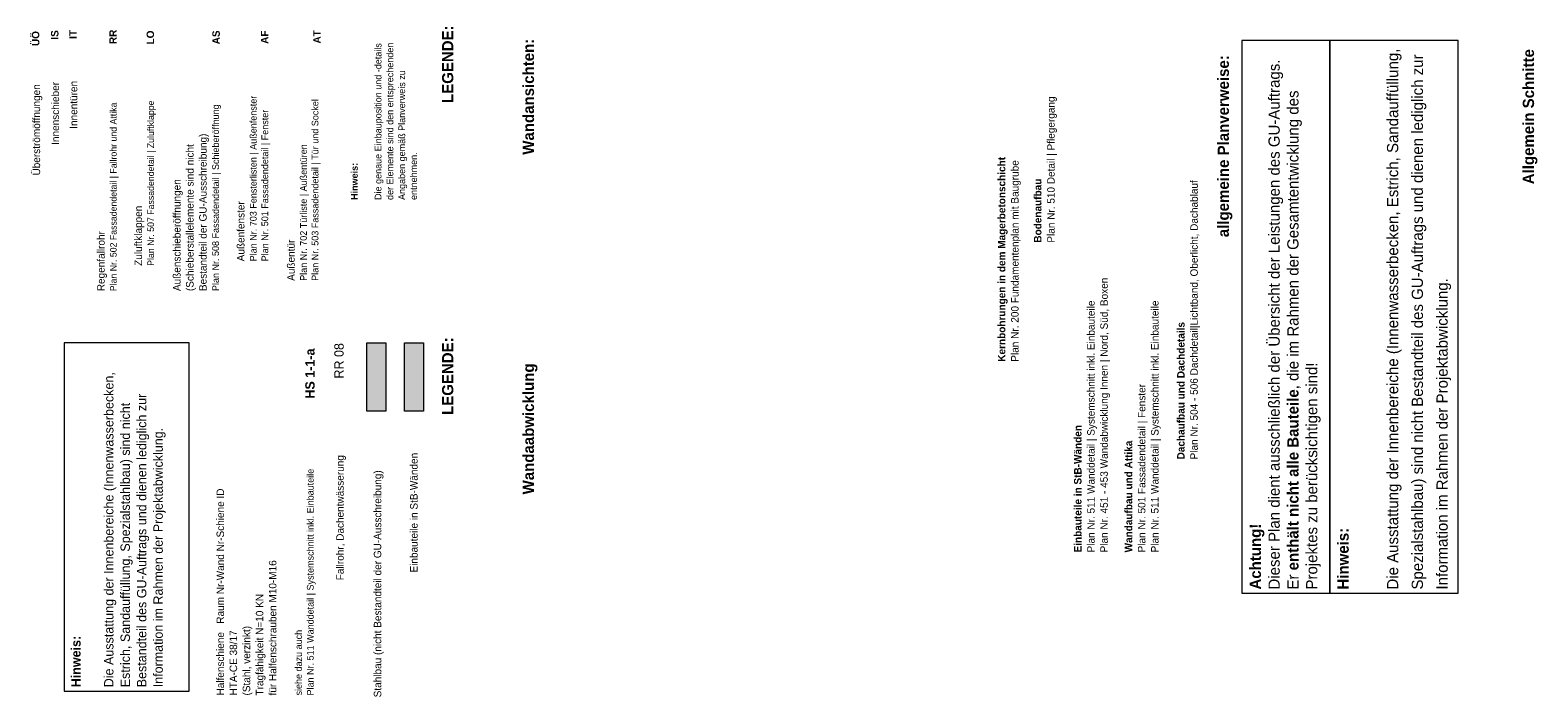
# Model space of a CAD drawing. Extents: x -22247 to 417655, y -187892 to 17509.
# Tile 54 of 62: x 417252 to 417655, y -187892 to -187714. Entities that reach past the tile are written whole.
import ezdxf

# ---------------------------------------------------------------- set-up
doc = ezdxf.new("R2010")
doc.units = 0
doc.header["$LTSCALE"] = 50
doc.layers.get('0').update_dxf_attribs({"lineweight": 25})
doc.styles.add('ERSTELLTER_STIL_2', font='GOTHIC.TTF')
doc.styles.add('ERSTELLTER_STIL_3', font='txt')

msp = doc.modelspace()

# ---------------------------------------------------------------- hatches: boundary and pattern name
at = {"linetype": 'Continuous', "lineweight": 18, "ltscale": 0.000188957, "true_color": 0x0073ff}
msp.add_hatch(color=150, dxfattribs=at).paths.add_polyline_path([(417342.35, -187815.62), (417342.35, -187797.36), (417347.44, -187797.36), (417347.44, -187815.62)])
at = {"linetype": 'Continuous', "lineweight": 0, "ltscale": 3.71293e-05, "true_color": 0x800097}
msp.add_hatch(color=204, dxfattribs=at).paths.add_polyline_path([(417352.42, -187815.62), (417352.42, -187797.36), (417357.51, -187797.36), (417357.51, -187815.62)])

# ---------------------------------------------------------------- linework, layer by layer
at = {"color": 1, "linetype": 'Continuous', "lineweight": 18, "ltscale": 0.000188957, "true_color": 0xf50000}
for points in [[(417576.27, -187716.67), (417576.27, -187864.31), (417599.8, -187864.31), (417599.8, -187716.67), (417576.27, -187716.67)], [(417599.8, -187716.67), (417599.8, -187864.31), (417634.1, -187864.31), (417634.1, -187716.67), (417599.8, -187716.67)], [(417261.38, -187797.36), (417261.38, -187890.42), (417294.78, -187890.42), (417294.78, -187797.36), (417261.38, -187797.36)]]:
    msp.add_lwpolyline(points, close=True, dxfattribs=at)
at = {"color": 7, "linetype": 'Continuous', "lineweight": 13, "ltscale": 3.71293e-05}
for points in [[(417342.35, -187815.62), (417342.35, -187797.36), (417347.44, -187797.36), (417347.44, -187815.62)], [(417352.42, -187815.62), (417352.42, -187797.36), (417357.51, -187797.36), (417357.51, -187815.62)]]:
    msp.add_lwpolyline(points, close=True, dxfattribs=at)

# ---------------------------------------------------------------- texts
at = {"color": 7, "linetype": 'Continuous', "lineweight": 13, "ltscale": 3.71293e-05, "rotation": 90}
for s, insert, char_height, attachment_point, style in [('\\A1;{\\fCentury Gothic|b1|i0|c0|p0;\\W1;ÜÖ}', (417253.77, -187716.11), 2, 5, 'ERSTELLTER_STIL_3'), ('\\A1;{\\fCentury Gothic|b1|i0|c0|p0;\\W1;IS}', (417258.88, -187715.15), 2, 5, 'ERSTELLTER_STIL_3'), ('\\A1;{\\fCentury Gothic|b1|i0|c0|p0;\\W1;IT}', (417263.74, -187715.01), 2, 5, 'ERSTELLTER_STIL_3'), ('\\A1;{\\fCentury Gothic|b1|i0|c0|p0;\\W1;RR}', (417274.46, -187715.66), 2, 5, 'ERSTELLTER_STIL_3'), ('\\A1;{\\fCentury Gothic|b1|i0|c0|p0;\\W1;LO}', (417284.44, -187715.83), 2, 5, 'ERSTELLTER_STIL_3'), ('\\A1;{\\fCentury Gothic|b1|i0|c0|p0;\\W1;AS}', (417302.02, -187715.8), 2, 5, 'ERSTELLTER_STIL_3'), ('\\A1;{\\fCentury Gothic|b1|i0|c0|p0;\\W1;A\\fCentury Gothic|b1|i0|c0|p0;\\W1;F}', (417314.98, -187715.74), 2, 5, 'ERSTELLTER_STIL_3'), ('\\A1;{\\fCentury Gothic|b1|i0|c0|p0;\\W1;AT}', (417328.97, -187715.66), 2, 5, 'ERSTELLTER_STIL_3'), ('\\A1;{\\fCentury Gothic|b1|i0|c0|p0;\\W1;LEGENDE:}', (417362.44, -187733.33), 3, 1, 'ERSTELLTER_STIL_3'), ('\\A1;{\\fCentury Gothic|b1|i0|c0|p0;\\W1;Wandansichten:}', (417384.02, -187747.14), 3, 1, 'ERSTELLTER_STIL_3'), ('\\A1;{\\fCentury Gothic|b1|i0|c0|p0;\\W1;Allgemein Schnitte}', (417651.41, -187755.04), 3, 1, 'ERSTELLTER_STIL_3'), ('\\A1;{\\fCentury Gothic|b1|i0|c0|p0;\\W1;allgemeine \\fCentury Gothic|b1|i0|c0|p0;\\W1;Planverweise:}', (417569.83, -187769.18), 3, 1, 'ERSTELLTER_STIL_3'), ('\\A1;{\\fCentury Gothic|b0|i0|c0|p0;\\W1;Überströmöffnungen}', (417254.26, -187740.51), 2, 5, 'ERSTELLTER_STIL_2'), ('\\A1;{\\fCentury Gothic|b0|i0|c0|p0;\\W1;Innenschieber}', (417259.04, -187736.11), 2, 5, 'ERSTELLTER_STIL_2'), ('\\A1;{\\fCentury Gothic|b0|i0|c0|p0;\\W1;Innentüren}', (417263.91, -187733.82), 2, 5, 'ERSTELLTER_STIL_2'), ('\\A1;{\\fCentury Gothic|b1|i0|c0|p0;\\W1;LEGENDE:}', (417362.44, -187816.67), 3, 1, 'ERSTELLTER_STIL_3'), ('\\A1;{\\fCentury Gothic|b1|i0|c0|p0;\\W1;Wanda\\fCentury Gothic|b1|i0|c0|p0;\\W1;abwicklung}', (417384.02, -187837.89), 3, 1, 'ERSTELLTER_STIL_3'), ('\\A1;{\\fCentury Gothic|b0|i0|c0|p0;\\W1;Einbauteile\\fCentury Gothic|b0|i0|c0|p0;\\W1; in StB-Wänden}', (417354.91, -187858.75), 2, 4, 'ERSTELLTER_STIL_2'), ('\\A1;{\\fCentury Gothic|b0|i0|c0|p0;\\W1;Fallrohr\\fCentury Gothic|b0|i0|c0|p0;\\W1;, Dachentwässerung}', (417335.44, -187860.84), 2, 4, 'ERSTELLTER_STIL_2'), ('\\A1;{\\fCentury Gothic|b0|i0|c0|p0;\\W1;Stahlbau\\fCentury Gothic|b0|i0|c0|p0;\\W1; (nicht Bestandteil der GU-Ausschreibung)}', (417345.48, -187892.1), 2, 4, 'ERSTELLTER_STIL_2')]:
    msp.add_mtext(s, dxfattribs=dict(at, insert=insert, char_height=char_height, attachment_point=attachment_point, style=style))
at = {"color": 1, "linetype": 'Continuous', "lineweight": 18, "ltscale": 0.000188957, "true_color": 0xf50000, "attachment_point": 1, "rotation": 90, "style": 'ERSTELLTER_STIL_3'}
for s, insert, char_height, width, line_spacing_factor in [('\\A1;{\\fCentury Gothic|b1|i0|c0|p0;\\W1;Hinweis:\\P\\fCentury Gothic|b1|i0|c0|p0;\\W1;\\P\\fCentury Gothic|b0|i0|c0|p0;\\W1;Die genaue Einbauposition und -details der Elemente sind den entsprechenden Angaben gemäß Planverweis zu entnehmen.}', (417338.09, -187759.23), 1.8, 45.2118, 1.056077), ('\\A1;{\\fCentury Gothic|b1|i0|c0|p0;\\W1;Hinweis: \\P\\fCentury Gothic|b1|i0|c0|p0;\\W1;\\P\\fCentury Gothic|b0|i0|c0|p0;\\W1;Die Ausstattung der Innenbereiche (Innenwasserbecken, Estrich, Sandauffüllung, Spezialstahlbau) sind nicht Bestandteil des GU-Auftrags und dienen lediglich zur Information im Rahmen der Projektabwicklung.}', (417601.86, -187863.31), 3, 145.6387, 1.323051), ('\\A1;{\\fCentury Gothic|b1|i0|c0|p0;\\W1;Achtung!\\P\\fCentury Gothic|b0|i0|c0|p0;\\W1;Dieser Plan dient ausschließlich der Übersicht der Leistungen des GU-Auftrags. Er \\fCentury Gothic|b1|i0|c0|p0;\\W1;enthält nicht alle Bauteile\\fCentury Gothic|b0|i0|c0|p0;\\W1;, die im Rahmen der Gesamtentwicklung des Projektes zu berücksichtigen sind!}', (417578.39, -187863.31), 3, 145.6387, 1.004277), ('\\A1;{\\fCentury Gothic|b1|i0|c0|p0;\\W1;Hinweis: \\P\\fCentury Gothic|b1|i0|c0|p0;\\W1;\\P\\fCentury Gothic|b0|i0|c0|p0;\\W1;Die Ausstattung der Innenbereiche (Innenwasserbecken, Estrich, Sandauffüllung, Spezialstahlbau) sind nicht Bestandteil des GU-Auftrags und dienen lediglich zur Information im Rahmen der Projektabwicklung.}', (417263.27, -187889.42), 2.5, 91.0653, 1.055202)]:
    msp.add_mtext(s, dxfattribs=dict(at, insert=insert, char_height=char_height, width=width, line_spacing_factor=line_spacing_factor))
at = {"color": 7, "linetype": 'Continuous', "lineweight": 13, "ltscale": 3.71293e-05, "char_height": 2, "attachment_point": 1, "rotation": 90}
for s, insert, line_spacing_factor, style in [('\\A1;{\\fCentury Gothic|b0|i0|c0|p0;\\W1;Regenfallrohr\\P\\fCentury Gothic|b0|i0|c0|p0;\\c9737364;\\H0.874498x;\\W1;Plan Nr. 50\\fCentury Gothic|b0|i0|c0|p0;\\W1;2\\fCentury Gothic|b0|i0|c0|p0;\\W1; Fassadendetail | Fallrohr und Attika}', (417270.22, -187783.61), 1.035249, 'ERSTELLTER_STIL_2'), ('\\A1;{\\fCentury Gothic|b0|i0|c0|p0;\\W1;Zuluftklappen\\P\\fCentury Gothic|b0|i0|c0|p0;\\c9737364;\\H0.874498x;\\W1;Plan Nr. 507 Fassadendetail | Zuluftklappe}', (417280.2, -187776.83), 1.035249, 'ERSTELLTER_STIL_2'), ('\\A1;{\\fCentury Gothic|b0|i0|c0|p0;\\W1;Außenschieberöffnungen\\P\\fCentury Gothic|b0|i0|c0|p0;\\W1;(Schieberstallelemente sind nicht \\P\\fCentury Gothic|b0|i0|c0|p0;\\W1;Bestandteil der GU-Ausschreibung)\\P\\fCentury Gothic|b0|i0|c0|p0;\\c9737364;\\H0.9x;\\W1;Plan Nr. 508 Fassadendetail | Schieberöffnung}', (417290.51, -187783.57), 1.046251, 'ERSTELLTER_STIL_2'), ('\\A1;{\\fCentury Gothic|b0|i0|c0|p0;\\W1;Außenfenster\\P\\fCentury Gothic|b0|i0|c0|p0;\\c9737364;\\H0.9x;\\W1;Plan Nr. 703 Fensterlisten | Außenfenster\\P\\fCentury Gothic|b0|i0|c0|p0;\\W1;Plan Nr. 501 Fassadendetail | Fenster}', (417307.6, -187775.62), 1.033622, 'ERSTELLTER_STIL_2'), ('\\A1;{\\fCentury Gothic|b0|i0|c0|p0;\\W1;Außentür\\P\\fCentury Gothic|b0|i0|c0|p0;\\c9737364;\\H0.9x;\\W1;Plan Nr. 702 Türliste | Außentüren\\P\\fCentury Gothic|b0|i0|c0|p0;\\W1;Plan Nr. 503 Fassadendetail | Tür und Socke\\fCentury Gothic|b0|i0|c0|p0;\\W1;l}', (417321.03, -187780.83), 1.033622, 'ERSTELLTER_STIL_2'), ('\\A1;{\\fCentury Gothic|b1|i0|c0|p0;\\W1;Bodenaufbau \\P\\fCentury Gothic|b0|i0|c0|p0;\\W1;Plan Nr. 510 Detail | Pflegergang}', (417520.7, -187770.63), 1.06021, 'ERSTELLTER_STIL_3'), ('\\A1;{\\fCentury Gothic|b1|i0|c0|p0;\\W1;Kernbohrungen in dem \\fCentury Gothic|b1|i0|c0|p0;\\W1;Magerbetonschicht \\P\\fCentury Gothic|b0|i0|c0|p0;\\W1;Plan Nr. 200\\fCentury Gothic|b0|i0|c0|p0;\\W1; \\fCentury Gothic|b0|i0|c0|p0;\\W1;Fundamentenplan mit Baugrube}', (417511.05, -187802.43), 1.06021, 'ERSTELLTER_STIL_3'), ('\\A1;{\\fCentury Gothic|b1|i0|c0|p0;\\W1;Dachaufbau und Dachdetails \\P\\fCentury Gothic|b0|i0|c0|p0;\\W1;Plan Nr. 504 - 506 Dachdetail|Lichtband, Oberlicht, Dachablauf}', (417558.97, -187828.54), 1.060021, 'ERSTELLTER_STIL_3'), ('\\A1;{\\fCentury Gothic|b1|i0|c0|p0;\\W1;Einbauteile in StB-Wänden \\P\\fCentury Gothic|b0|i0|c0|p0;\\W1;Plan Nr. 511 Wanddetail | Systemschnitt inkl. Einbauteile\\P\\fCentury Gothic|b0|i0|c0|p0;\\W1;Plan Nr. 451 - 453 Wandabwicklung Innen | Nord, Süd, Boxen}', (417531.41, -187853.39), 1.054614, 'ERSTELLTER_STIL_3'), ('\\A1;{\\fCentury Gothic|b1|i0|c0|p0;\\W1;Wandaufbau und Attika\\P\\fCentury Gothic|b0|i0|c0|p0;\\W1;Plan Nr. 501 Fassadendetail | Fenster\\P\\fCentury Gothic|b0|i0|c0|p0;\\W1;Plan Nr. 511 Wanddetail | Systemschnitt inkl. Einbauteile}', (417544.98, -187853.39), 1.054372, 'ERSTELLTER_STIL_3'), ('\\A1;{\\fCentury Gothic|b0|i0|c0|p0;\\W1;Halfenschiene   Raum Nr-Wand Nr-Schiene ID\\P\\fCentury Gothic|b0|i0|c0|p0;\\W1;HTA-CE 38/17\\P\\fCentury Gothic|b0|i0|c0|p0;\\W1;(Stahl, verzinkt)\\P\\fCentury Gothic|b0|i0|c0|p0;\\W1;Tragfähigkeit N=10 KN\\P\\fCentury Gothic|b0|i0|c0|p0;\\W1;für Halfenschrauben M10-M16\\P\\fCentury Gothic|b0|i0|c0|p0;\\W1;\\P\\fCentury Gothic|b0|i0|c0|p0;\\c9737364;\\H0.9x;\\W1;siehe dazu auch \\P\\fCentury Gothic|b0|i0|c0|p0;\\W1;Plan Nr. 511 Wanddetail | Systemschnitt inkl. Einbauteile}', (417302.13, -187891.61), 1.05034, 'ERSTELLTER_STIL_2')]:
    msp.add_mtext(s, dxfattribs=dict(at, insert=insert, line_spacing_factor=line_spacing_factor, style=style))
at = {"color": 200, "linetype": 'Continuous', "lineweight": 18, "ltscale": 0.000188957, "true_color": 0xd600ff, "insert": (417325.86, -187812.3), "char_height": 2.5, "attachment_point": 1, "rotation": 90, "style": 'ERSTELLTER_STIL_3'}
msp.add_mtext('\\A1;{\\fCentury Gothic|b1|i0|c0|p0;\\W1;HS 1-1-\\fCentury Gothic|b1|i0|c0|p0;\\W1;a}', dxfattribs=at)
at = {"color": 152, "linetype": 'Continuous', "lineweight": 18, "ltscale": 0.000188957, "true_color": 0x0060cd, "insert": (417333.62, -187806.94), "char_height": 2.5, "attachment_point": 1, "rotation": 90, "style": 'ERSTELLTER_STIL_2'}
msp.add_mtext('\\A1;{\\fCentury Gothic|b0|i0|c0|p0;\\W1;RR 08}', dxfattribs=at)

doc.saveas('drawing.dxf')
